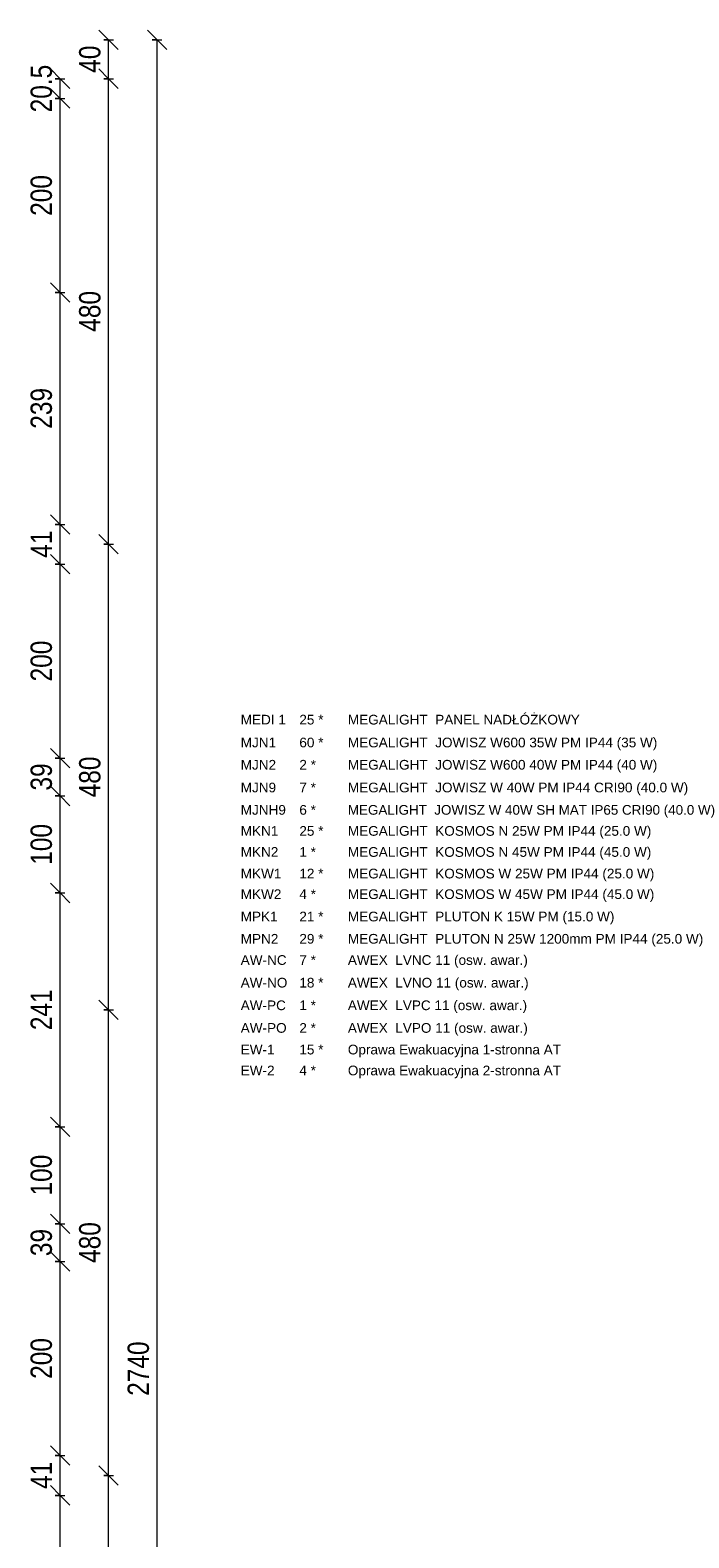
# Model space of a CAD drawing. Header units: centimetres. Extents: x -1631 to 21770, y -8842 to 3590.
# Tile 140 of 142: x 1688 to 2367, y 1304 to 2858. Entities that reach past the tile are written whole.
import ezdxf

# ---------------------------------------------------------------- set-up
doc = ezdxf.new("R2010")
doc.units = ezdxf.units.CM
doc.layers.add('A-ANNO-DIMS', color=211, linetype='Continuous', lineweight=13)
doc.layers.add('A-ANNO-DIMS-100', color=211, linetype='Continuous', lineweight=13)
doc.layers.add('E_oprawy', color=12, linetype='Continuous')
doc.styles.add('Arial', font='arial.ttf', dxfattribs={"width": 0.9, "height": 18})
doc.styles.add('Arial Narrow_1', font='ARIALN.TTF', dxfattribs={"height": 22})
doc.dimstyles.new('Diagonal_1_100__0_1_', dxfattribs={"dimscale": 30.48, "dimtxt": 22.515481, "dimasz": 0.656168, "dimexe": 0.164042, "dimexo": 0.0625, "dimgap": 0.065617, "dimtad": 1, "dimdec": 1, "dimrnd": 0.1, "dimdsep": 46, "dimtxsty": 'Arial Narrow_1', "dimblk1": 'OBLIQUE', "dimblk2": 'OBLIQUE', "dimsah": 1, "dimcen": 0.09, "dimazin": 0, "dimtfac": 1, "dimtdec": 4, "dimtix": 1, "dimtmove": 0, "dimatfit": 3, "dimfxl": 0, "dimtvp": 1, "dimtolj": 1, "dimtzin": 0, "dimarcsym": 0})

# ---------------------------------------------------------------- blocks, each defined once
blk = doc.blocks.new('DIMBLOCK9-6_piętro IV __13_80 m_ - stan projektowany')
at = {"layer": 'A-ANNO-DIMS-100', "transparency": 16777216}
for p, q in [((1819, 2848.3), (1809, 2858.3)), ((1814, 2848.3), (1824, 2848.3)), ((1819, 2848.3), (1814, 2848.3)), ((1819, 108.3), (1819, 2848.3)), ((1819, 2848.3), (1829, 2838.3)), ((1819, 108.3), (1809, 118.3)), ((1814, 108.3), (1824, 108.3)), ((1819, 108.3), (1814, 108.3)), ((1819, 108.3), (1829, 98.3))]:
    blk.add_line(p, q, dxfattribs=at)
at = {"layer": 'A-ANNO-DIMS-100', "color": 0, "transparency": 16777216, "insert": (1788.6, 1450.4), "char_height": 22, "width": 66.903, "attachment_point": 1, "rotation": 90, "line_spacing_factor": 0.974696, "style": 'Arial Narrow_1'}
blk.add_mtext('2740', dxfattribs=at)
blk = doc.blocks.new('_Oblique')
at = {"color": 0, "linetype": 'ByBlock', "lineweight": -2}
blk.add_line((-0.5, -0.5), (0.5, 0.5), dxfattribs=at)
blk = doc.blocks.new('DIMBLOCK19-6_piętro IV __13_80 m_ - stan projektowany')
at = {"layer": 'A-ANNO-DIMS-100', "transparency": 16777216}
for p, q in [((1769, 1368.3), (1759, 1378.3)), ((1764, 1368.3), (1774, 1368.3)), ((1769, 1368.3), (1764, 1368.3)), ((1769, 888.3), (1769, 1368.3)), ((1769, 1368.3), (1779, 1358.3)), ((1769, 888.3), (1759, 898.3)), ((1764, 888.3), (1774, 888.3)), ((1769, 888.3), (1764, 888.3)), ((1769, 888.3), (1779, 878.3))]:
    blk.add_line(p, q, dxfattribs=at)
at = {"layer": 'A-ANNO-DIMS-100', "color": 0, "transparency": 16777216, "insert": (1738.6, 1107.4), "char_height": 22, "width": 50.177, "attachment_point": 1, "rotation": 90, "line_spacing_factor": 0.974696, "style": 'Arial Narrow_1'}
blk.add_mtext('480', dxfattribs=at)
blk = doc.blocks.new('DIMBLOCK20-6_piętro IV __13_80 m_ - stan projektowany')
at = {"layer": 'A-ANNO-DIMS-100', "transparency": 16777216}
for p, q in [((1769, 1848.3), (1759, 1858.3)), ((1764, 1848.3), (1774, 1848.3)), ((1769, 1848.3), (1764, 1848.3)), ((1769, 1368.3), (1769, 1848.3)), ((1769, 1848.3), (1779, 1838.3)), ((1769, 1368.3), (1759, 1378.3)), ((1764, 1368.3), (1774, 1368.3)), ((1769, 1368.3), (1764, 1368.3)), ((1769, 1368.3), (1779, 1358.3))]:
    blk.add_line(p, q, dxfattribs=at)
at = {"layer": 'A-ANNO-DIMS-100', "color": 0, "transparency": 16777216, "insert": (1738.6, 1587.4), "char_height": 22, "width": 50.177, "attachment_point": 1, "rotation": 90, "line_spacing_factor": 0.974696, "style": 'Arial Narrow_1'}
blk.add_mtext('480', dxfattribs=at)
blk = doc.blocks.new('DIMBLOCK21-6_piętro IV __13_80 m_ - stan projektowany')
at = {"layer": 'A-ANNO-DIMS-100', "transparency": 16777216}
for p, q in [((1769, 2328.3), (1759, 2338.3)), ((1764, 2328.3), (1774, 2328.3)), ((1769, 2328.3), (1764, 2328.3)), ((1769, 1848.3), (1769, 2328.3)), ((1769, 2328.3), (1779, 2318.3)), ((1769, 1848.3), (1759, 1858.3)), ((1764, 1848.3), (1774, 1848.3)), ((1769, 1848.3), (1764, 1848.3)), ((1769, 1848.3), (1779, 1838.3))]:
    blk.add_line(p, q, dxfattribs=at)
at = {"layer": 'A-ANNO-DIMS-100', "color": 0, "transparency": 16777216, "insert": (1738.6, 2067.4), "char_height": 22, "width": 50.177, "attachment_point": 1, "rotation": 90, "line_spacing_factor": 0.974696, "style": 'Arial Narrow_1'}
blk.add_mtext('480', dxfattribs=at)
blk = doc.blocks.new('DIMBLOCK22-6_piętro IV __13_80 m_ - stan projektowany')
at = {"layer": 'A-ANNO-DIMS-100', "transparency": 16777216}
for p, q in [((1769, 2808.3), (1759, 2818.3)), ((1764, 2808.3), (1774, 2808.3)), ((1769, 2808.3), (1764, 2808.3)), ((1769, 2328.3), (1769, 2808.3)), ((1769, 2808.3), (1779, 2798.3)), ((1769, 2328.3), (1759, 2338.3)), ((1764, 2328.3), (1774, 2328.3)), ((1769, 2328.3), (1764, 2328.3)), ((1769, 2328.3), (1779, 2318.3))]:
    blk.add_line(p, q, dxfattribs=at)
at = {"layer": 'A-ANNO-DIMS-100', "color": 0, "transparency": 16777216, "insert": (1738.6, 2547.4), "char_height": 22, "width": 50.177, "attachment_point": 1, "rotation": 90, "line_spacing_factor": 0.974696, "style": 'Arial Narrow_1'}
blk.add_mtext('480', dxfattribs=at)
blk = doc.blocks.new('DIMBLOCK23-6_piętro IV __13_80 m_ - stan projektowany')
at = {"layer": 'A-ANNO-DIMS-100', "transparency": 16777216}
for p, q in [((1769, 2848.3), (1759, 2858.3)), ((1764, 2848.3), (1774, 2848.3)), ((1769, 2848.3), (1764, 2848.3)), ((1769, 2808.3), (1769, 2848.3)), ((1769, 2848.3), (1779, 2838.3)), ((1769, 2808.3), (1759, 2818.3)), ((1764, 2808.3), (1774, 2808.3)), ((1769, 2808.3), (1764, 2808.3)), ((1769, 2808.3), (1779, 2798.3))]:
    blk.add_line(p, q, dxfattribs=at)
at = {"layer": 'A-ANNO-DIMS-100', "color": 0, "transparency": 16777216, "insert": (1738.6, 2814.4), "char_height": 22, "width": 33.452, "attachment_point": 1, "rotation": 90, "line_spacing_factor": 0.974696, "style": 'Arial Narrow_1'}
blk.add_mtext('40', dxfattribs=at)
blk = doc.blocks.new('DIMBLOCK215-6_piętro IV __13_80 m_ - stan projektowany')
at = {"layer": 'A-ANNO-DIMS-100', "transparency": 16777216}
for p, q in [((1719, 1347.8), (1709, 1357.8)), ((1714, 1347.8), (1724, 1347.8)), ((1719, 1347.8), (1714, 1347.8)), ((1719, 1147.8), (1719, 1347.8)), ((1719, 1347.8), (1729, 1337.8)), ((1719, 1147.8), (1709, 1157.8)), ((1714, 1147.8), (1724, 1147.8)), ((1719, 1147.8), (1714, 1147.8)), ((1719, 1147.8), (1729, 1137.8))]:
    blk.add_line(p, q, dxfattribs=at)
at = {"layer": 'A-ANNO-DIMS-100', "color": 0, "transparency": 16777216, "insert": (1688.6, 1226.9), "char_height": 22, "width": 50.177, "attachment_point": 1, "rotation": 90, "line_spacing_factor": 0.974696, "style": 'Arial Narrow_1'}
blk.add_mtext('200', dxfattribs=at)
blk = doc.blocks.new('DIMBLOCK216-6_piętro IV __13_80 m_ - stan projektowany')
at = {"layer": 'A-ANNO-DIMS-100', "transparency": 16777216}
for p, q in [((1719, 1388.8), (1709, 1398.8)), ((1714, 1388.8), (1724, 1388.8)), ((1719, 1388.8), (1714, 1388.8)), ((1719, 1347.8), (1719, 1388.8)), ((1719, 1388.8), (1729, 1378.8)), ((1719, 1347.8), (1709, 1357.8)), ((1714, 1347.8), (1724, 1347.8)), ((1719, 1347.8), (1714, 1347.8)), ((1719, 1347.8), (1729, 1337.8))]:
    blk.add_line(p, q, dxfattribs=at)
at = {"layer": 'A-ANNO-DIMS-100', "color": 0, "transparency": 16777216, "insert": (1688.6, 1354.4), "char_height": 22, "width": 33.452, "attachment_point": 1, "rotation": 90, "line_spacing_factor": 0.974696, "style": 'Arial Narrow_1'}
blk.add_mtext('41', dxfattribs=at)
blk = doc.blocks.new('DIMBLOCK217-6_piętro IV __13_80 m_ - stan projektowany')
at = {"layer": 'A-ANNO-DIMS-100', "transparency": 16777216}
for p, q in [((1719, 1588.8), (1709, 1598.8)), ((1714, 1588.8), (1724, 1588.8)), ((1719, 1588.8), (1714, 1588.8)), ((1719, 1388.8), (1719, 1588.8)), ((1719, 1588.8), (1729, 1578.8)), ((1719, 1388.8), (1709, 1398.8)), ((1714, 1388.8), (1724, 1388.8)), ((1719, 1388.8), (1714, 1388.8)), ((1719, 1388.8), (1729, 1378.8))]:
    blk.add_line(p, q, dxfattribs=at)
at = {"layer": 'A-ANNO-DIMS-100', "color": 0, "transparency": 16777216, "insert": (1688.6, 1467.9), "char_height": 22, "width": 50.177, "attachment_point": 1, "rotation": 90, "line_spacing_factor": 0.974696, "style": 'Arial Narrow_1'}
blk.add_mtext('200', dxfattribs=at)
blk = doc.blocks.new('DIMBLOCK218-6_piętro IV __13_80 m_ - stan projektowany')
at = {"layer": 'A-ANNO-DIMS-100', "transparency": 16777216}
for p, q in [((1719, 1627.8), (1709, 1637.8)), ((1714, 1627.8), (1724, 1627.8)), ((1719, 1627.8), (1714, 1627.8)), ((1719, 1588.8), (1719, 1627.8)), ((1719, 1627.8), (1729, 1617.8)), ((1719, 1588.8), (1709, 1598.8)), ((1714, 1588.8), (1724, 1588.8)), ((1719, 1588.8), (1714, 1588.8)), ((1719, 1588.8), (1729, 1578.8))]:
    blk.add_line(p, q, dxfattribs=at)
at = {"layer": 'A-ANNO-DIMS-100', "color": 0, "transparency": 16777216, "insert": (1688.6, 1594.4), "char_height": 22, "width": 33.452, "attachment_point": 1, "rotation": 90, "line_spacing_factor": 0.974696, "style": 'Arial Narrow_1'}
blk.add_mtext('39', dxfattribs=at)
blk = doc.blocks.new('DIMBLOCK219-6_piętro IV __13_80 m_ - stan projektowany')
at = {"layer": 'A-ANNO-DIMS-100', "transparency": 16777216}
for p, q in [((1719, 1727.8), (1709, 1737.8)), ((1714, 1727.8), (1724, 1727.8)), ((1719, 1727.8), (1714, 1727.8)), ((1719, 1627.8), (1719, 1727.8)), ((1719, 1727.8), (1729, 1717.8)), ((1719, 1627.8), (1709, 1637.8)), ((1714, 1627.8), (1724, 1627.8)), ((1719, 1627.8), (1714, 1627.8)), ((1719, 1627.8), (1729, 1617.8))]:
    blk.add_line(p, q, dxfattribs=at)
at = {"layer": 'A-ANNO-DIMS-100', "color": 0, "transparency": 16777216, "insert": (1688.6, 1656.9), "char_height": 22, "width": 50.177, "attachment_point": 1, "rotation": 90, "line_spacing_factor": 0.974696, "style": 'Arial Narrow_1'}
blk.add_mtext('100', dxfattribs=at)
blk = doc.blocks.new('DIMBLOCK220-6_piętro IV __13_80 m_ - stan projektowany')
at = {"layer": 'A-ANNO-DIMS-100', "transparency": 16777216}
for p, q in [((1719, 1968.8), (1709, 1978.8)), ((1714, 1968.8), (1724, 1968.8)), ((1719, 1968.8), (1714, 1968.8)), ((1719, 1727.8), (1719, 1968.8)), ((1719, 1968.8), (1729, 1958.8)), ((1719, 1727.8), (1709, 1737.8)), ((1714, 1727.8), (1724, 1727.8)), ((1719, 1727.8), (1714, 1727.8)), ((1719, 1727.8), (1729, 1717.8))]:
    blk.add_line(p, q, dxfattribs=at)
at = {"layer": 'A-ANNO-DIMS-100', "color": 0, "transparency": 16777216, "insert": (1688.6, 1827.4), "char_height": 22, "width": 50.177, "attachment_point": 1, "rotation": 90, "line_spacing_factor": 0.974696, "style": 'Arial Narrow_1'}
blk.add_mtext('241', dxfattribs=at)
blk = doc.blocks.new('DIMBLOCK221-6_piętro IV __13_80 m_ - stan projektowany')
at = {"layer": 'A-ANNO-DIMS-100', "transparency": 16777216}
for p, q in [((1719, 2068.8), (1709, 2078.8)), ((1714, 2068.8), (1724, 2068.8)), ((1719, 2068.8), (1714, 2068.8)), ((1719, 1968.8), (1719, 2068.8)), ((1719, 2068.8), (1729, 2058.8)), ((1719, 1968.8), (1709, 1978.8)), ((1714, 1968.8), (1724, 1968.8)), ((1719, 1968.8), (1714, 1968.8)), ((1719, 1968.8), (1729, 1958.8))]:
    blk.add_line(p, q, dxfattribs=at)
at = {"layer": 'A-ANNO-DIMS-100', "color": 0, "transparency": 16777216, "insert": (1688.6, 1997.9), "char_height": 22, "width": 50.177, "attachment_point": 1, "rotation": 90, "line_spacing_factor": 0.974696, "style": 'Arial Narrow_1'}
blk.add_mtext('100', dxfattribs=at)
blk = doc.blocks.new('DIMBLOCK222-6_piętro IV __13_80 m_ - stan projektowany')
at = {"layer": 'A-ANNO-DIMS-100', "transparency": 16777216}
for p, q in [((1719, 2107.8), (1709, 2117.8)), ((1714, 2107.8), (1724, 2107.8)), ((1719, 2107.8), (1714, 2107.8)), ((1719, 2068.8), (1719, 2107.8)), ((1719, 2107.8), (1729, 2097.8)), ((1719, 2068.8), (1709, 2078.8)), ((1714, 2068.8), (1724, 2068.8)), ((1719, 2068.8), (1714, 2068.8)), ((1719, 2068.8), (1729, 2058.8))]:
    blk.add_line(p, q, dxfattribs=at)
at = {"layer": 'A-ANNO-DIMS-100', "color": 0, "transparency": 16777216, "insert": (1688.6, 2074.4), "char_height": 22, "width": 33.452, "attachment_point": 1, "rotation": 90, "line_spacing_factor": 0.974696, "style": 'Arial Narrow_1'}
blk.add_mtext('39', dxfattribs=at)
blk = doc.blocks.new('DIMBLOCK223-6_piętro IV __13_80 m_ - stan projektowany')
at = {"layer": 'A-ANNO-DIMS-100', "transparency": 16777216}
for p, q in [((1719, 2307.8), (1709, 2317.8)), ((1714, 2307.8), (1724, 2307.8)), ((1719, 2307.8), (1714, 2307.8)), ((1719, 2107.8), (1719, 2307.8)), ((1719, 2307.8), (1729, 2297.8)), ((1719, 2107.8), (1709, 2117.8)), ((1714, 2107.8), (1724, 2107.8)), ((1719, 2107.8), (1714, 2107.8)), ((1719, 2107.8), (1729, 2097.8))]:
    blk.add_line(p, q, dxfattribs=at)
at = {"layer": 'A-ANNO-DIMS-100', "color": 0, "transparency": 16777216, "insert": (1688.6, 2186.9), "char_height": 22, "width": 50.177, "attachment_point": 1, "rotation": 90, "line_spacing_factor": 0.974696, "style": 'Arial Narrow_1'}
blk.add_mtext('200', dxfattribs=at)
blk = doc.blocks.new('DIMBLOCK224-6_piętro IV __13_80 m_ - stan projektowany')
at = {"layer": 'A-ANNO-DIMS-100', "transparency": 16777216}
for p, q in [((1719, 2348.8), (1709, 2358.8)), ((1714, 2348.8), (1724, 2348.8)), ((1719, 2348.8), (1714, 2348.8)), ((1719, 2307.8), (1719, 2348.8)), ((1719, 2348.8), (1729, 2338.8)), ((1719, 2307.8), (1709, 2317.8)), ((1714, 2307.8), (1724, 2307.8)), ((1719, 2307.8), (1714, 2307.8)), ((1719, 2307.8), (1729, 2297.8))]:
    blk.add_line(p, q, dxfattribs=at)
at = {"layer": 'A-ANNO-DIMS-100', "color": 0, "transparency": 16777216, "insert": (1688.6, 2314.4), "char_height": 22, "width": 33.452, "attachment_point": 1, "rotation": 90, "line_spacing_factor": 0.974696, "style": 'Arial Narrow_1'}
blk.add_mtext('41', dxfattribs=at)
blk = doc.blocks.new('DIMBLOCK225-6_piętro IV __13_80 m_ - stan projektowany')
at = {"layer": 'A-ANNO-DIMS-100', "transparency": 16777216}
for p, q in [((1719, 2587.8), (1709, 2597.8)), ((1714, 2587.8), (1724, 2587.8)), ((1719, 2587.8), (1714, 2587.8)), ((1719, 2348.8), (1719, 2587.8)), ((1719, 2587.8), (1729, 2577.8)), ((1719, 2348.8), (1709, 2358.8)), ((1714, 2348.8), (1724, 2348.8)), ((1719, 2348.8), (1714, 2348.8)), ((1719, 2348.8), (1729, 2338.8))]:
    blk.add_line(p, q, dxfattribs=at)
at = {"layer": 'A-ANNO-DIMS-100', "color": 0, "transparency": 16777216, "insert": (1688.6, 2447.4), "char_height": 22, "width": 50.177, "attachment_point": 1, "rotation": 90, "line_spacing_factor": 0.974696, "style": 'Arial Narrow_1'}
blk.add_mtext('239', dxfattribs=at)
blk = doc.blocks.new('DIMBLOCK226-6_piętro IV __13_80 m_ - stan projektowany')
at = {"layer": 'A-ANNO-DIMS-100', "transparency": 16777216}
for p, q in [((1719, 2787.8), (1709, 2797.8)), ((1714, 2787.8), (1724, 2787.8)), ((1719, 2787.8), (1714, 2787.8)), ((1719, 2587.8), (1719, 2787.8)), ((1719, 2787.8), (1729, 2777.8)), ((1719, 2587.8), (1709, 2597.8)), ((1714, 2587.8), (1724, 2587.8)), ((1719, 2587.8), (1714, 2587.8)), ((1719, 2587.8), (1729, 2577.8))]:
    blk.add_line(p, q, dxfattribs=at)
at = {"layer": 'A-ANNO-DIMS-100', "color": 0, "transparency": 16777216, "insert": (1688.6, 2666.9), "char_height": 22, "width": 50.177, "attachment_point": 1, "rotation": 90, "line_spacing_factor": 0.974696, "style": 'Arial Narrow_1'}
blk.add_mtext('200', dxfattribs=at)
blk = doc.blocks.new('DIMBLOCK227-6_piętro IV __13_80 m_ - stan projektowany')
at = {"layer": 'A-ANNO-DIMS-100', "transparency": 16777216}
for p, q in [((1719, 2808.3), (1709, 2818.3)), ((1714, 2808.3), (1724, 2808.3)), ((1719, 2808.3), (1714, 2808.3)), ((1719, 2787.8), (1719, 2808.3)), ((1719, 2808.3), (1729, 2798.3)), ((1719, 2787.8), (1709, 2797.8)), ((1714, 2787.8), (1724, 2787.8)), ((1719, 2787.8), (1714, 2787.8)), ((1719, 2787.8), (1729, 2777.8))]:
    blk.add_line(p, q, dxfattribs=at)
at = {"layer": 'A-ANNO-DIMS-100', "color": 0, "transparency": 16777216, "insert": (1688.6, 2773.6), "char_height": 22, "width": 58.755, "attachment_point": 1, "rotation": 90, "line_spacing_factor": 0.974696, "style": 'Arial Narrow_1'}
blk.add_mtext('20.5', dxfattribs=at)

msp = doc.modelspace()

# ---------------------------------------------------------------- texts
at = {"layer": 'E_oprawy', "color": 40, "style": 'Arial'}
for s, p in [('MEDI 1', (1905.21, 2142.5)), ('MJN1', (1905.21, 2118.93)), ('MJN2', (1905.21, 2095.98)), ('MJN9', (1905.21, 2072.53)), ('MJNH9', (1905.21, 2049.47)), ('MKN1', (1905.21, 2027.78)), ('MKN2', (1905.21, 2006.08)), ('MKW1', (1905.21, 1983.81)), ('MKW2', (1905.21, 1962.58)), ('MPK1', (1905.21, 1939.52)), ('MPN2', (1905.21, 1916.56))]:
    msp.add_text(s, height=10, dxfattribs=at).set_placement(p)
at = {"layer": 'E_oprawy', "color": 7, "style": 'Arial'}
for s, p in [('25 * ', (1965.65, 2142.5)), ('60 * ', (1965.65, 2118.93)), ('2 * ', (1965.65, 2095.98)), ('7 * ', (1965.65, 2072.53)), ('6 * ', (1965.65, 2049.47)), ('25 * ', (1965.65, 2027.78)), ('1 * ', (1965.65, 2006.08)), ('12 * ', (1965.65, 1983.81)), ('4 * ', (1965.65, 1962.58)), ('21 * ', (1965.65, 1939.52)), ('29 * ', (1965.65, 1916.56)), ('7 * ', (1965.65, 1894.67)), ('18 * ', (1965.65, 1871.33)), ('1 * ', (1965.65, 1848)), ('2 * ', (1965.65, 1824.67)), ('15 * ', (1965.65, 1802.37)), ('4 * ', (1965.65, 1780.8))]:
    msp.add_text(s, height=10, dxfattribs=at).set_placement(p)
at = {"layer": 'E_oprawy', "style": 'Arial'}
for s, p in [('MEGALIGHT  PANEL NADŁÓŻKOWY', (2015.65, 2142.5)), ('MEGALIGHT  JOWISZ W600 35W PM IP44 (35 W)', (2015.65, 2118.93)), ('MEGALIGHT  JOWISZ W600 40W PM IP44 (40 W)', (2015.65, 2095.98)), ('MEGALIGHT  JOWISZ W 40W PM IP44 CRI90 (40.0 W)', (2015.65, 2072.53)), ('MEGALIGHT  JOWISZ W 40W SH MAT IP65 CRI90 (40.0 W)', (2015.65, 2049.47)), ('MEGALIGHT  KOSMOS N 25W PM IP44 (25.0 W)', (2015.65, 2027.78)), ('MEGALIGHT  KOSMOS N 45W PM IP44 (45.0 W)', (2015.65, 2006.08)), ('MEGALIGHT  KOSMOS W 25W PM IP44 (25.0 W)', (2015.65, 1983.81)), ('MEGALIGHT  KOSMOS W 45W PM IP44 (45.0 W)', (2015.65, 1962.58)), ('MEGALIGHT  PLUTON K 15W PM (15.0 W)', (2015.65, 1939.52)), ('MEGALIGHT  PLUTON N 25W 1200mm PM IP44 (25.0 W)', (2015.65, 1916.56))]:
    msp.add_text(s, height=10, dxfattribs=at).set_placement(p)
at = {"layer": 'E_oprawy', "color": 1, "style": 'Arial'}
for s, p in [('AW-NC', (1905.21, 1894.67)), ('AWEX  LVNC 11 (osw. awar.)', (2015.65, 1894.67)), ('AW-NO', (1905.21, 1871.33)), ('AWEX  LVNO 11 (osw. awar.)', (2015.65, 1871.33)), ('AW-PC', (1905.21, 1848)), ('AWEX  LVPC 11 (osw. awar.)', (2015.65, 1848)), ('AW-PO', (1905.21, 1824.67)), ('AWEX  LVPO 11 (osw. awar.)', (2015.65, 1824.67))]:
    msp.add_text(s, height=10, dxfattribs=at).set_placement(p)
at = {"layer": 'E_oprawy', "color": 3, "style": 'Arial'}
for s, p in [('EW-1', (1905.21, 1802.37)), ('Oprawa Ewakuacyjna 1-stronna AT', (2015.65, 1802.37)), ('EW-2', (1905.21, 1780.8)), ('Oprawa Ewakuacyjna 2-stronna AT', (2015.65, 1780.8))]:
    msp.add_text(s, height=10, dxfattribs=at).set_placement(p)

# ---------------------------------------------------------------- dimensions: what is measured, and where the dimension line sits
at = {"layer": 'A-ANNO-DIMS'}
for base, p1, p2, override, picture, middle in [((1768.99, 2848.33), (1763.99, 2808.33), (1763.99, 2848.33), {"dimpost": '<>', "dimfxl": 40}, 'DIMBLOCK23-6_piętro IV __13_80 m_ - stan projektowany', (1755.76, 2828.33)), ((1818.99, 2848.33), (1813.99, 108.33), (1813.99, 2848.33), {"dimpost": '<>', "dimfxl": 2740}, 'DIMBLOCK9-6_piętro IV __13_80 m_ - stan projektowany', (1805.76, 1478.33)), ((1718.99, 2808.33), (1713.99, 2787.83), (1713.99, 2808.33), {"dimpost": '<>', "dimfxl": 20.5}, 'DIMBLOCK227-6_piętro IV __13_80 m_ - stan projektowany', (1705.76, 2798.08)), ((1768.99, 2808.33), (1763.99, 2328.33), (1763.99, 2808.33), {"dimpost": '<>', "dimfxl": 480}, 'DIMBLOCK22-6_piętro IV __13_80 m_ - stan projektowany', (1755.76, 2568.33)), ((1718.99, 2787.83), (1713.99, 2587.83), (1713.99, 2787.83), {"dimpost": '<>', "dimfxl": 200}, 'DIMBLOCK226-6_piętro IV __13_80 m_ - stan projektowany', (1705.76, 2687.83)), ((1718.99, 2587.83), (1713.99, 2348.83), (1713.99, 2587.83), {"dimpost": '<>', "dimfxl": 239}, 'DIMBLOCK225-6_piętro IV __13_80 m_ - stan projektowany', (1705.76, 2468.33)), ((1718.99, 2348.83), (1713.99, 2307.83), (1713.99, 2348.83), {"dimpost": '<>', "dimfxl": 41}, 'DIMBLOCK224-6_piętro IV __13_80 m_ - stan projektowany', (1705.95, 2328.33)), ((1768.99, 2328.33), (1763.99, 1848.33), (1763.99, 2328.33), {"dimpost": '<>', "dimfxl": 480}, 'DIMBLOCK21-6_piętro IV __13_80 m_ - stan projektowany', (1755.76, 2088.33)), ((1718.99, 2307.83), (1713.99, 2107.83), (1713.99, 2307.83), {"dimpost": '<>', "dimfxl": 200}, 'DIMBLOCK223-6_piętro IV __13_80 m_ - stan projektowany', (1705.76, 2207.83)), ((1718.99, 2107.83), (1713.99, 2068.83), (1713.99, 2107.83), {"dimpost": '<>', "dimfxl": 39}, 'DIMBLOCK222-6_piętro IV __13_80 m_ - stan projektowany', (1705.76, 2088.33)), ((1718.99, 2068.83), (1713.99, 1968.83), (1713.99, 2068.83), {"dimpost": '<>', "dimfxl": 100}, 'DIMBLOCK221-6_piętro IV __13_80 m_ - stan projektowany', (1705.76, 2018.83)), ((1718.99, 1968.83), (1713.99, 1727.83), (1713.99, 1968.83), {"dimpost": '<>', "dimfxl": 241}, 'DIMBLOCK220-6_piętro IV __13_80 m_ - stan projektowany', (1705.95, 1848.33)), ((1768.99, 1848.33), (1763.99, 1368.33), (1763.99, 1848.33), {"dimpost": '<>', "dimfxl": 480}, 'DIMBLOCK20-6_piętro IV __13_80 m_ - stan projektowany', (1755.76, 1608.33)), ((1718.99, 1727.83), (1713.99, 1627.83), (1713.99, 1727.83), {"dimpost": '<>', "dimfxl": 100}, 'DIMBLOCK219-6_piętro IV __13_80 m_ - stan projektowany', (1705.76, 1677.83)), ((1718.99, 1627.83), (1713.99, 1588.83), (1713.99, 1627.83), {"dimpost": '<>', "dimfxl": 39}, 'DIMBLOCK218-6_piętro IV __13_80 m_ - stan projektowany', (1705.76, 1608.33)), ((1718.99, 1588.83), (1713.99, 1388.83), (1713.99, 1588.83), {"dimpost": '<>', "dimfxl": 200}, 'DIMBLOCK217-6_piętro IV __13_80 m_ - stan projektowany', (1705.76, 1488.83)), ((1718.99, 1388.83), (1713.99, 1347.83), (1713.99, 1388.83), {"dimpost": '<>', "dimfxl": 41}, 'DIMBLOCK216-6_piętro IV __13_80 m_ - stan projektowany', (1705.95, 1368.33)), ((1768.99, 1368.33), (1763.99, 888.33), (1763.99, 1368.33), {"dimpost": '<>', "dimfxl": 480}, 'DIMBLOCK19-6_piętro IV __13_80 m_ - stan projektowany', (1755.76, 1128.33)), ((1718.99, 1347.83), (1713.99, 1147.83), (1713.99, 1347.83), {"dimpost": '<>', "dimfxl": 200}, 'DIMBLOCK215-6_piętro IV __13_80 m_ - stan projektowany', (1705.76, 1247.83))]:
    dim = msp.add_linear_dim(base=base, p1=p1, p2=p2, angle=90, dimstyle='Diagonal_1_100__0_1_', override=override, dxfattribs=at)
    dim.commit()
    dim.dimension.update_dxf_attribs({"geometry": picture, "text_midpoint": middle})

doc.saveas('drawing.dxf')
